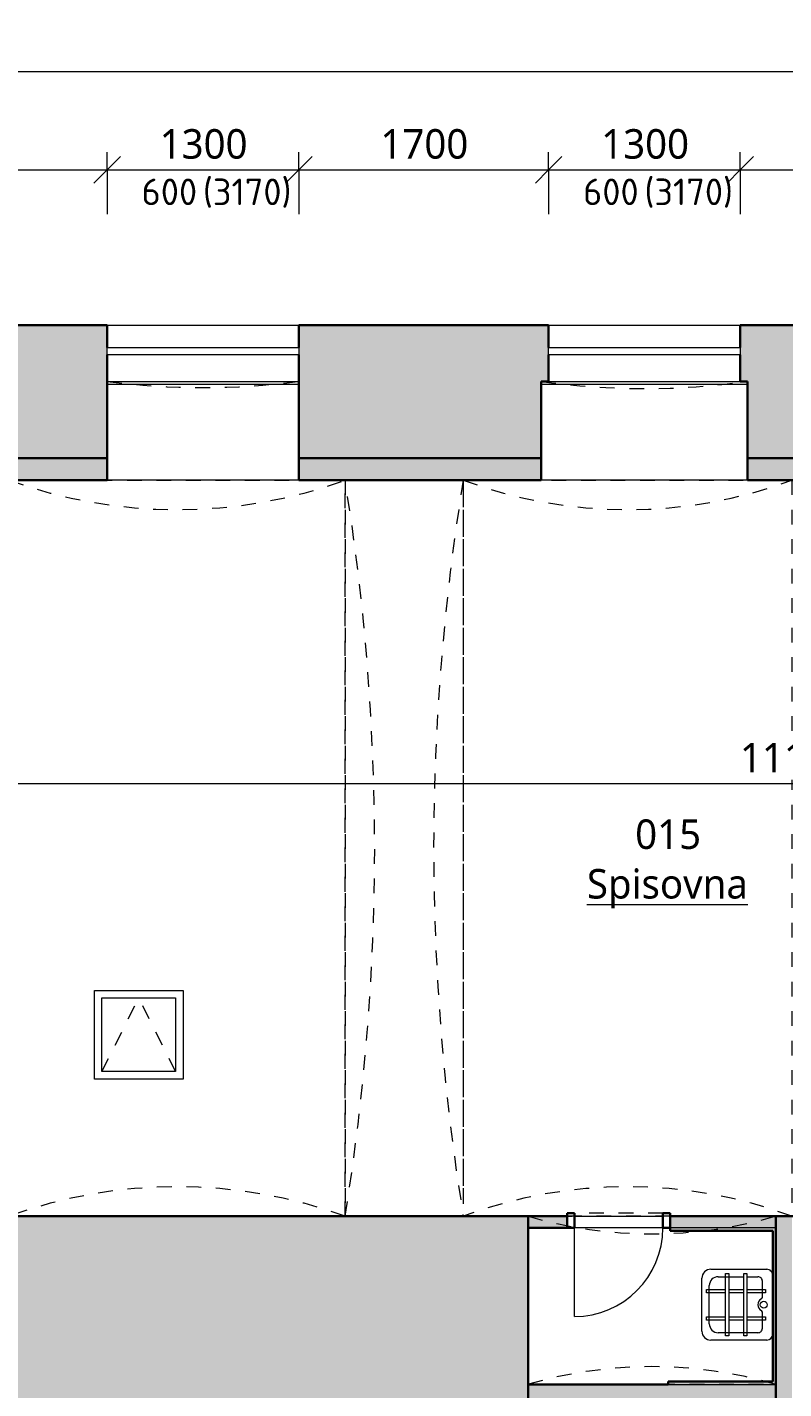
# Model space of a CAD drawing. Header units: metres. Extents: x -2.5 to 41.5, y -3.2 to 29.6.
# Tile 13 of 16: x 25.6 to 30.7, y 7.5 to 16.8. Entities that reach past the tile are written whole.
import ezdxf

# ---------------------------------------------------------------- set-up
doc = ezdxf.new("R2010")
doc.units = ezdxf.units.M
doc.linetypes.add('AV - Carkovana 2mm', pattern=[0.0027, 0.002, -0.0007])
doc.linetypes.add('AV - Cerch_ 1 tecka 2mm', pattern=[0.004, 0.002, -0.001, 0, -0.001])
doc.layers.add('AV-KOTY', color=5, linetype='Continuous', lineweight=13, true_color=0x0000ff)
doc.layers.add('AV-MISTNOSTI', color=5, linetype='Continuous', lineweight=5, true_color=0x0000ff)
for name, color, linetype, lineweight in [('AV-KOTY-100', 7, 'Continuous', 5), ('AV-SRAFY', 7, 'Continuous', 35), ('AV-STAVBA', 7, 'Continuous', 18), ('AV-VYBAVENI', 7, 'Continuous', 18)]:
    doc.layers.add(name, color=color, linetype=linetype, lineweight=lineweight)
doc.styles.add('ISOCPEUR', font='isocpeur.ttf', dxfattribs={"height": 0.18})
doc.styles.add('Trebuchet MS', font='trebuc.ttf', dxfattribs={"height": 0.2})
doc.styles.add('Trebuchet MS_B', font='trebuc.ttf', dxfattribs={"height": 0.2})
doc.dimstyles.new('2_mm_-_O_-_Blue_-_mm', dxfattribs={"dimscale": 0.3048, "dimtxt": 0.20619, "dimasz": 0.590551, "dimexe": 0.393701, "dimexo": 0.0625, "dimgap": 0.065617, "dimtad": 1, "dimdec": 0, "dimlfac": 1000, "dimzin": 0, "dimdsep": 46, "dimtxsty": 'Trebuchet MS', "dimblk1": 'OBLIQUE', "dimblk2": 'OBLIQUE', "dimsah": 1, "dimcen": 0.09, "dimazin": 0, "dimtfac": 1, "dimtdec": 4, "dimtix": 1, "dimtmove": 0, "dimatfit": 3, "dimfxl": 0.984252, "dimfxlon": 1, "dimtvp": 1, "dimtfill": 1, "dimtolj": 1, "dimtzin": 0, "dimarcsym": 2})
doc.dimstyles.new('2_mm_-_O_-_Blue_-_mm_-_zaokrouhlena_1', dxfattribs={"dimscale": 0.3048, "dimtxt": 0.20619, "dimasz": 0.590551, "dimexe": 0.393701, "dimexo": 0.0625, "dimgap": 0.065617, "dimtad": 1, "dimdec": 0, "dimlfac": 1000, "dimrnd": 10, "dimzin": 0, "dimdsep": 46, "dimtxsty": 'Trebuchet MS', "dimblk1": 'OBLIQUE', "dimblk2": 'OBLIQUE', "dimsah": 1, "dimcen": 0.09, "dimazin": 0, "dimtfac": 1, "dimtdec": 4, "dimtix": 1, "dimtmove": 0, "dimatfit": 3, "dimfxl": 0.984252, "dimfxlon": 1, "dimtvp": 1, "dimtfill": 1, "dimtolj": 1, "dimtzin": 0, "dimarcsym": 2})

# ---------------------------------------------------------------- blocks, each defined once
blk = doc.blocks.new('GM_Otvor s klenutým nadpražím - 4990x1950_4050-883161-1PP')
at = {"layer": 'AV-STAVBA', "linetype": 'AV - Cerch_ 1 tecka 2mm', "lineweight": 13}
for p, q in [((-2.495, 0.4), (2.495, 0.4)), ((2.4115, -0.4), (-2.4115, -0.4))]:
    blk.add_line(p, q, dxfattribs=at)
for centre, start, end in [((0, 15.8626), 260.8339, 279.1661), ((0, -15.8626), 80.8339, 99.1661)]:
    blk.add_arc(centre, 15.6626, start, end, dxfattribs=at)
blk = doc.blocks.new('GM_Otvor s klenutým nadpražím - 1680x1900_1500-1650351-1PP')
at = {"layer": 'AV-STAVBA', "linetype": 'AV - Cerch_ 1 tecka 2mm', "lineweight": 13}
for p, q in [((-0.84, 0.645), (0.84, 0.645)), ((0.7565, -0.495), (-0.7565, -0.495))]:
    blk.add_line(p, q, dxfattribs=at)
for centre, start, end in [((0, 3.525), 253.7398, 286.2602), ((0, -3.375), 73.7398, 106.2602)]:
    blk.add_arc(centre, 3, start, end, dxfattribs=at)
blk = doc.blocks.new('DO_1-L_Ocel_ - 600x1970_100-925671-1PP')
at = {"layer": 'AV-STAVBA'}
blk.add_line((0.3, 0.64), (0.3, 0.04), dxfattribs=at)
at = {"layer": 'AV-STAVBA', "linetype": 'AV - Cerch_ 1 tecka 2mm'}
for p, q in [((-0.35, 0.04), (0.35, 0.04)), ((-0.3, 0.04), (0.3, 0.04)), ((-0.35, -0.04), (0.35, -0.04)), ((-0.3, -0.06), (0.3, -0.06))]:
    blk.add_line(p, q, dxfattribs=at)
at = {"layer": 'AV-STAVBA', "lineweight": 35}
for p, q in [((-0.3, 0.04), (-0.35, 0.04)), ((-0.3, -0.06), (-0.3, 0.04)), ((0.35, 0.04), (0.3, 0.04)), ((0.3, 0.04), (0.3, -0.06)), ((-0.35, -0.04), (-0.35, -0.06)), ((-0.35, -0.06), (-0.3, -0.06)), ((0.3, -0.06), (0.35, -0.06)), ((0.35, -0.06), (0.35, -0.04))]:
    blk.add_line(p, q, dxfattribs=at)
at = {"layer": 'AV-STAVBA'}
blk.add_arc((0.3, 0.04), 0.6, 90, 180, dxfattribs=at)
blk = doc.blocks.new('WI_1-1_sklepní_s příčlemi_s klenutým nadpražím_2x šikmý parapet_ nadpraží - 1300x600-1019331-1PP')
at = {"layer": 'AV-STAVBA'}
for p, q in [((-0.65, 0.375), (0.65, 0.375)), ((-0.65, 0.325), (-0.65, 0.375)), ((0.65, 0.375), (0.65, 0.325)), ((0.65, 0.325), (-0.65, 0.325))]:
    blk.add_line(p, q, dxfattribs=at)
at = {"layer": 'AV-STAVBA', "linetype": 'AV - Carkovana 2mm'}
blk.add_arc((0, 5.0958), 5, 261.95215, 278.04785, dxfattribs=at)
blk = doc.blocks.new('WI_1-1_sklepní_s příčlemi_s klenutým nadpražím_2x šikmý parapet_ nadpraží - 1300x600-1019956-1PP')
at = {"layer": 'AV-STAVBA'}
for p, q in [((-0.65, 0.375), (0.65, 0.375)), ((-0.65, 0.325), (-0.65, 0.375)), ((0.65, 0.375), (0.65, 0.325)), ((0.65, 0.325), (-0.65, 0.325))]:
    blk.add_line(p, q, dxfattribs=at)
at = {"layer": 'AV-STAVBA', "linetype": 'AV - Carkovana 2mm'}
blk.add_arc((0, 5.1026), 5, 262.53041, 277.46959, dxfattribs=at)
blk = doc.blocks.new('GM_Void_valená klenba - GM_Void_valená klenba-1524399-1PP')
at = {"layer": 'AV-STAVBA', "linetype": 'AV - Cerch_ 1 tecka 2mm', "lineweight": 13}
for p, q in [((-1.14, 2.495), (-1.14, -2.495)), ((-1.14, 2.495), (1.14, 2.495)), ((1.14, 2.495), (1.14, -2.495)), ((-1.14, -2.495), (1.14, -2.495))]:
    blk.add_line(p, q, dxfattribs=at)
for centre, start, end in [((0, 5.6451), 250.10494, 289.89506), ((0, -5.6451), 70.10494, 109.89506)]:
    blk.add_arc(centre, 3.35, start, end, dxfattribs=at)
blk = doc.blocks.new('GM_Void_valená klenba - GM_Void_valená klenba-1524418-1PP')
at = {"layer": 'AV-STAVBA', "linetype": 'AV - Cerch_ 1 tecka 2mm', "lineweight": 13}
for p, q in [((-1.115, 2.495), (-1.115, -2.495)), ((-1.115, 2.495), (1.115, 2.495)), ((1.115, 2.495), (1.115, -2.495)), ((-1.115, -2.495), (1.115, -2.495))]:
    blk.add_line(p, q, dxfattribs=at)
for centre, start, end in [((0, 5.5051), 249.67456, 290.32544), ((0, -5.5051), 69.67456, 110.32544)]:
    blk.add_arc(centre, 3.21, start, end, dxfattribs=at)
blk = doc.blocks.new('Koncepční Výlevka - 480x480-1479807-1PP')
at = {"layer": 'AV-VYBAVENI'}
for p, q in [((-0.055, 0.49), (0.3052, 0.49)), ((-0.115, 0.05), (-0.115, 0.4302)), ((-0.065, 0.11), (-0.065, 0.3801)), ((-0.005, 0.44), (0.2552, 0.44)), ((0.0209, 0.4593), (0.0436, 0.4593)), ((0.0209, 0.33), (0.0209, 0.4593)), ((0.0436, 0.4593), (0.0436, 0.33)), ((0.2043, 0.4593), (0.2271, 0.4593)), ((0.2043, 0.33), (0.2043, 0.4593)), ((0.2271, 0.4593), (0.2271, 0.33)), ((0.315, 0.3801), (0.315, 0.2064)), ((0.365, 0.43), (0.365, 0.0502)), ((-0.0872, 0.33), (0.3365, 0.33)), ((-0.0872, 0.3087), (-0.0872, 0.33)), ((0.3365, 0.3087), (-0.0872, 0.3087)), ((0.0209, 0.2064), (0.0209, 0.3087)), ((0.0436, 0.3087), (0.0436, 0.2064)), ((0.2043, 0.2064), (0.2043, 0.3087)), ((0.2271, 0.3087), (0.2271, 0.2064)), ((0.3365, 0.33), (0.3365, 0.3087)), ((-0.0872, 0.2064), (0.3365, 0.2064)), ((-0.0872, 0.1851), (-0.0872, 0.2064)), ((0.3365, 0.1851), (-0.0872, 0.1851)), ((0.0209, 0.0601), (0.0209, 0.1851)), ((0.0436, 0.1851), (0.0436, 0.0601)), ((0.2043, 0.0601), (0.2043, 0.1851)), ((0.2271, 0.1851), (0.2271, 0.0601)), ((0.315, 0.1851), (0.315, 0.1101)), ((0.3365, 0.2064), (0.3365, 0.1851)), ((-0.035, 0.08), (0.0752, 0.08)), ((0.0436, 0.0601), (0.0209, 0.0601)), ((0.0752, 0.08), (0.0846, 0.0864)), ((0.1654, 0.0864), (0.1748, 0.08)), ((0.1748, 0.08), (0.285, 0.08)), ((0.2271, 0.0601), (0.2043, 0.0601))]:
    blk.add_line(p, q, dxfattribs=at)
blk.add_circle((0.125, 0.0707), 0.0234, dxfattribs=at)
for centre, radius, start, end in [((-0.055, 0.43), 0.06, 90, 179.80888), ((0.305, 0.43), 0.06, 0, 89.814), ((-0.005, 0.38), 0.06, 90, 179.87038), ((0.255, 0.38), 0.06, 0.09691, 89.81457), ((-0.035, 0.11), 0.03, 180, 270.07847), ((0.125, 0.0659), 0.0453, 26.82606, 153.17386), ((0.285, 0.11), 0.03, 270.00002, 0.14738), ((-0.075, 0.05), 0.04, 180, 270), ((0.325, 0.05), 0.04, 270, 0.23407)]:
    blk.add_arc(centre, radius, start, end, dxfattribs=at)
blk = doc.blocks.new('DO_Poklop - DO_Poklop-1675304-1PP')
at = {"layer": 'AV-STAVBA'}
for p, q in [((-0.25, 0.25), (0.25, 0.25)), ((-0.25, -0.25), (-0.25, 0.25)), ((0.25, 0.25), (0.25, -0.25)), ((0.25, -0.25), (-0.25, -0.25))]:
    blk.add_line(p, q, dxfattribs=at)
at = {"layer": 'AV-STAVBA', "linetype": 'AV - Cerch_ 1 tecka 2mm'}
for p in [(-0.25, 0.25), (0.25, 0.25)]:
    blk.add_line(p, (0, -0.25), dxfattribs=at)
blk = doc.blocks.new('DIMBLOCK31-1PP')
at = {"layer": 'AV-KOTY-100', "color": 5, "true_color": 0x0000ff}
for p, q in [((25.2348, 11.6412), (25.2348, 11.9412)), ((36.3648, 11.6412), (36.3648, 11.9412)), ((25.2348, 11.6412), (25.3248, 11.7312)), ((36.3648, 11.6412), (36.4548, 11.7312)), ((25.2348, 11.6412), (25.1448, 11.5512)), ((25.2348, 11.6412), (36.3648, 11.6412)), ((25.2348, 11.6412), (25.2348, 11.5212)), ((36.3648, 11.6412), (36.2748, 11.5512)), ((36.3648, 11.6412), (36.3648, 11.5212))]:
    blk.add_line(p, q, dxfattribs=at)
at = {"layer": 'AV-KOTY-100', "color": 0, "insert": (30.4329, 11.9171), "char_height": 0.2, "width": 0.880677, "attachment_point": 1, "line_spacing_factor": 1.048425, "style": 'Trebuchet MS', "bg_fill": 3, "box_fill_scale": 1.25, "bg_fill_color": 256, "bg_fill_true_color": 13158600, "bg_fill_transparency": 0}
blk.add_mtext('11130', dxfattribs=at)
blk = doc.blocks.new('_Oblique')
at = {"color": 0, "linetype": 'ByBlock', "lineweight": -2}
blk.add_line((-0.5, -0.5), (0.5, 0.5), dxfattribs=at)
blk = doc.blocks.new('DIMBLOCK61-1PP')
at = {"layer": 'AV-KOTY-100', "color": 5, "true_color": 0x0000ff}
for p, q in [((24.1198, 15.8021), (24.1198, 15.9221)), ((24.1198, 15.8021), (24.2098, 15.8921)), ((26.1398, 15.8021), (26.1398, 15.9221)), ((26.1398, 15.8021), (26.2298, 15.8921)), ((24.1198, 15.8021), (24.0298, 15.7121)), ((24.1198, 15.8021), (26.1398, 15.8021)), ((24.1198, 15.8021), (24.1198, 15.5021)), ((26.1398, 15.8021), (26.0498, 15.7121)), ((26.1398, 15.8021), (26.1398, 15.5021))]:
    blk.add_line(p, q, dxfattribs=at)
at = {"layer": 'AV-KOTY-100', "color": 0, "insert": (24.8363, 16.078), "char_height": 0.2, "width": 0.704541, "attachment_point": 1, "line_spacing_factor": 1.048425, "style": 'Trebuchet MS', "bg_fill": 3, "box_fill_scale": 1.25, "bg_fill_color": 256, "bg_fill_true_color": 13158600, "bg_fill_transparency": 0}
blk.add_mtext('2020', dxfattribs=at)
blk = doc.blocks.new('DIMBLOCK62-1PP')
at = {"layer": 'AV-KOTY-100', "color": 5, "true_color": 0x0000ff}
for p, q in [((26.1398, 15.8021), (26.1398, 15.9221)), ((26.1398, 15.8021), (26.2298, 15.8921)), ((27.4398, 15.8021), (27.4398, 15.9221)), ((27.4398, 15.8021), (27.5298, 15.8921)), ((26.1398, 15.8021), (26.0498, 15.7121)), ((26.1398, 15.8021), (27.4398, 15.8021)), ((26.1398, 15.8021), (26.1398, 15.5021)), ((27.4398, 15.8021), (27.3498, 15.7121)), ((27.4398, 15.8021), (27.4398, 15.5021))]:
    blk.add_line(p, q, dxfattribs=at)
at = {"layer": 'AV-KOTY-100', "color": 0, "insert": (26.4963, 16.078), "char_height": 0.2, "width": 0.704541, "attachment_point": 1, "line_spacing_factor": 1.048425, "style": 'Trebuchet MS', "bg_fill": 3, "box_fill_scale": 1.25, "bg_fill_color": 256, "bg_fill_true_color": 13158600, "bg_fill_transparency": 0}
blk.add_mtext('1300', dxfattribs=at)
blk = doc.blocks.new('DIMBLOCK63-1PP')
at = {"layer": 'AV-KOTY-100', "color": 5, "true_color": 0x0000ff}
for p, q in [((27.4398, 15.8021), (27.4398, 15.9221)), ((27.4398, 15.8021), (27.5298, 15.8921)), ((29.1348, 15.8021), (29.1348, 15.9221)), ((29.1348, 15.8021), (29.2248, 15.8921)), ((27.4398, 15.8021), (27.3498, 15.7121)), ((27.4398, 15.8021), (29.1348, 15.8021)), ((27.4398, 15.8021), (27.4398, 15.5021)), ((29.1348, 15.8021), (29.0448, 15.7121)), ((29.1348, 15.8021), (29.1348, 15.5021))]:
    blk.add_line(p, q, dxfattribs=at)
at = {"layer": 'AV-KOTY-100', "color": 0, "insert": (27.9938, 16.078), "char_height": 0.2, "width": 0.704541, "attachment_point": 1, "line_spacing_factor": 1.048425, "style": 'Trebuchet MS', "bg_fill": 3, "box_fill_scale": 1.25, "bg_fill_color": 256, "bg_fill_true_color": 13158600, "bg_fill_transparency": 0}
blk.add_mtext('1700', dxfattribs=at)
blk = doc.blocks.new('DIMBLOCK64-1PP')
at = {"layer": 'AV-KOTY-100', "color": 5, "true_color": 0x0000ff}
for p, q in [((29.1348, 15.8021), (29.1348, 15.9221)), ((29.1348, 15.8021), (29.2248, 15.8921)), ((30.4348, 15.8021), (30.4348, 15.9221)), ((30.4348, 15.8021), (30.5248, 15.8921)), ((29.1348, 15.8021), (29.0448, 15.7121)), ((29.1348, 15.8021), (30.4348, 15.8021)), ((29.1348, 15.8021), (29.1348, 15.5021)), ((30.4348, 15.8021), (30.3448, 15.7121)), ((30.4348, 15.8021), (30.4348, 15.5021))]:
    blk.add_line(p, q, dxfattribs=at)
at = {"layer": 'AV-KOTY-100', "color": 0, "insert": (29.4913, 16.078), "char_height": 0.2, "width": 0.704541, "attachment_point": 1, "line_spacing_factor": 1.048425, "style": 'Trebuchet MS', "bg_fill": 3, "box_fill_scale": 1.25, "bg_fill_color": 256, "bg_fill_true_color": 13158600, "bg_fill_transparency": 0}
blk.add_mtext('1300', dxfattribs=at)
blk = doc.blocks.new('DIMBLOCK65-1PP')
at = {"layer": 'AV-KOTY-100', "color": 5, "true_color": 0x0000ff}
for p, q in [((30.4348, 15.8021), (30.4348, 15.9221)), ((30.4348, 15.8021), (30.5248, 15.8921)), ((32.1598, 15.8021), (32.1598, 15.9221)), ((32.1598, 15.8021), (32.2498, 15.8921)), ((30.4348, 15.8021), (30.3448, 15.7121)), ((30.4348, 15.8021), (32.1598, 15.8021)), ((30.4348, 15.8021), (30.4348, 15.5021)), ((32.1598, 15.8021), (32.0698, 15.7121)), ((32.1598, 15.8021), (32.1598, 15.5021))]:
    blk.add_line(p, q, dxfattribs=at)
at = {"layer": 'AV-KOTY-100', "color": 0, "insert": (31.0038, 16.078), "char_height": 0.2, "width": 0.704541, "attachment_point": 1, "line_spacing_factor": 1.048425, "style": 'Trebuchet MS', "bg_fill": 3, "box_fill_scale": 1.25, "bg_fill_color": 256, "bg_fill_true_color": 13158600, "bg_fill_transparency": 0}
blk.add_mtext('1730', dxfattribs=at)
blk = doc.blocks.new('DIMBLOCK70-1PP')
at = {"layer": 'AV-KOTY-100', "color": 5, "true_color": 0x0000ff}
for p, q in [((6.1548, 16.469), (6.1548, 16.769)), ((6.1548, 16.469), (6.2448, 16.559)), ((39.7648, 16.469), (39.7648, 16.589)), ((39.7648, 16.469), (39.8548, 16.559)), ((6.1548, 16.469), (6.0648, 16.379)), ((6.1548, 16.469), (39.7648, 16.469)), ((6.1548, 16.469), (6.1548, 16.349)), ((39.7648, 16.469), (39.6748, 16.379)), ((39.7648, 16.469), (39.7648, 16.169))]:
    blk.add_line(p, q, dxfattribs=at)
at = {"layer": 'AV-KOTY-100', "color": 0, "insert": (22.5929, 16.7449), "char_height": 0.2, "width": 0.880677, "attachment_point": 1, "line_spacing_factor": 1.048425, "style": 'Trebuchet MS', "bg_fill": 3, "box_fill_scale": 1.25, "bg_fill_color": 256, "bg_fill_true_color": 13158600, "bg_fill_transparency": 0}
blk.add_mtext('33610', dxfattribs=at)

msp = doc.modelspace()

# ---------------------------------------------------------------- hatches: boundary and pattern name
at = {"layer": 'AV-SRAFY', "lineweight": 5}
h = msp.add_hatch(color=256, dxfattribs=at)
h.paths.add_polyline_path([(22.2948, 13.6982), (22.8198, 13.6982), (22.8198, 13.8482), (22.3279, 13.8482), (22.3279, 14.7482), (17.1148, 14.7482), (17.1148, 13.6982), (22.186, 13.6982)])
h.paths.add_polyline_path([(33.5098, 13.6982), (34.3848, 13.6982), (34.3848, 13.8482), (33.5098, 13.8482)])
h.paths.add_polyline_path([(36.8448, 13.6982), (36.8448, 13.8482), (35.7848, 13.8482), (35.7848, 13.6982), (36.6248, 13.6982)])
h.paths.add_polyline_path([(32.1098, 13.6982), (32.1098, 13.8482), (30.4848, 13.8482), (30.4848, 13.6982), (31.2427, 13.6982)])
h.paths.add_polyline_path([(27.4398, 13.6982), (29.0848, 13.6982), (29.0848, 13.8482), (27.4398, 13.8482)])
h.paths.add_polyline_path([(24.1198, 13.6982), (26.1398, 13.6982), (26.1398, 13.8482), (24.1198, 13.8482)])
h = msp.add_hatch(color=256, dxfattribs=at)
h.paths.add_polyline_path([(38.9148, 13.8482), (38.9148, 14.7482), (35.7348, 14.7482), (35.7348, 14.3682), (35.7848, 14.3682), (35.7848, 13.8482), (37.6249, 13.8482)])
h.paths.add_polyline_path([(34.3848, 13.8482), (34.3848, 14.3682), (34.4348, 14.3682), (34.4338, 14.7482), (33.4598, 14.7482), (33.4598, 14.3682), (33.5098, 14.3682), (33.5098, 13.8482)])
h.paths.add_polyline_path([(32.1098, 13.8482), (32.1098, 14.3682), (32.1598, 14.3682), (32.1598, 14.7482), (30.4348, 14.7482), (30.4348, 14.3682), (30.4848, 14.3682), (30.4848, 13.8482), (31.2427, 13.8482)])
h.paths.add_polyline_path([(29.0848, 13.8482), (29.0848, 14.3682), (29.1348, 14.3682), (29.1348, 14.7482), (27.4398, 14.7482), (27.4398, 13.8482), (28.0516, 13.8482)])
h.paths.add_polyline_path([(26.1398, 13.8482), (26.1398, 14.7482), (23.5198, 14.7482), (23.5198, 14.3682), (24.1198, 14.3682), (24.1198, 13.8482), (24.8606, 13.8482)])
h.paths.add_polyline_path([(22.8198, 13.8482), (22.8198, 14.7482), (22.3279, 14.7482), (22.3279, 13.8482)])
at = {"layer": 'AV-SRAFY', "lineweight": 18}
h = msp.add_hatch(color=256, dxfattribs=at)
h.paths.add_polyline_path([(36.8448, 7.4182), (36.8448, 8.7082), (34.3848, 8.7082), (34.3848, 7.4182), (34.4338, 7.4182)])
h.paths.add_polyline_path([(25.4748, 7.4182), (27.7548, 7.4182), (27.7548, 8.7082), (25.4748, 8.7082), (25.4748, 8.0842)])
h.paths.add_polyline_path([(17.9148, 7.4182), (24.6748, 7.4182), (24.6748, 8.7082), (17.9148, 8.7082), (17.9148, 8.0842)])
h.paths.add_polyline_path([(28.5548, 7.4182), (28.9948, 7.4182), (28.9948, 8.7082), (28.5548, 8.7082)])
h.paths.add_polyline_path([(30.7848, 7.4182), (30.7848, 8.7082), (30.6748, 8.7082), (30.6748, 7.4182)])
h.paths.add_polyline_path([(31.5848, 7.4182), (31.9548, 7.4182), (31.9548, 8.7082), (31.5848, 8.7082), (31.5848, 8.0842)])
h.paths.add_polyline_path([(33.4148, 7.4182), (33.5848, 7.4182), (33.5848, 8.7082), (33.4148, 8.7082), (33.4148, 7.4867)])
at = {"layer": 'AV-SRAFY', "lineweight": 5}
msp.add_hatch(color=256, dxfattribs=at).paths.add_polyline_path([(27.7548, 7.4182), (28.5548, 7.4182), (28.5548, 8.7082), (27.7548, 8.7082), (27.7548, 8.0842)])
at = {"layer": 'AV-SRAFY', "lineweight": 18}
h = msp.add_hatch(color=256, dxfattribs=at)
h.paths.add_polyline_path([(29.2598, 8.6282), (29.2598, 8.7082), (28.9948, 8.7082), (28.9948, 8.6282)])
h.paths.add_polyline_path([(30.6748, 8.6282), (30.6748, 8.7082), (29.9598, 8.7082), (29.9598, 8.6282), (30.6548, 8.6282)])
for points in [[(30.6548, 8.6082), (30.6548, 8.6282), (29.9598, 8.6282), (29.9598, 8.6082)], [(30.6748, 7.5682), (30.6748, 8.6282), (30.6548, 8.6282), (30.6548, 7.5682)], [(29.9448, 7.5682), (30.6548, 7.5682), (30.6548, 7.5882), (29.9448, 7.5882)], [(30.6748, 7.4182), (30.6748, 7.5682), (28.9948, 7.5682), (28.9948, 7.4182)]]:
    msp.add_hatch(color=256, dxfattribs=at).paths.add_polyline_path(points)

# ---------------------------------------------------------------- linework, layer by layer
at = {"layer": 'AV-STAVBA', "lineweight": 35}
for p, q in [((26.1398, 14.7482), (23.5198, 14.7482)), ((26.1398, 14.7482), (26.1398, 14.5982)), ((29.1348, 14.7482), (27.4398, 14.7482)), ((27.4398, 14.7482), (27.4398, 14.5982)), ((29.1348, 14.7482), (29.1348, 14.5982)), ((30.4348, 14.7482), (32.1598, 14.7482)), ((30.4348, 14.7482), (30.4348, 14.5982)), ((26.1398, 14.5482), (26.1398, 13.6982)), ((27.4398, 14.5482), (27.4398, 13.6982)), ((29.1348, 14.5482), (29.1348, 14.3682)), ((30.4348, 14.5482), (30.4348, 14.3682)), ((29.1348, 14.3682), (29.0848, 14.3682)), ((29.0848, 13.6982), (29.0848, 14.3682)), ((30.4348, 14.3682), (30.4848, 14.3682)), ((30.4848, 14.3682), (30.4848, 13.6982)), ((26.1398, 13.8482), (24.1198, 13.8482)), ((29.0848, 13.8482), (27.4398, 13.8482)), ((30.4848, 13.8482), (32.1098, 13.8482)), ((26.1398, 13.6982), (25.2348, 13.6982)), ((29.0848, 13.6982), (27.4398, 13.6982)), ((32.1098, 13.6982), (30.4848, 13.6982)), ((29.2598, 8.7082), (17.1148, 8.7082)), ((28.9948, 8.7082), (28.9948, 7.4182)), ((29.2598, 8.6282), (29.2598, 8.7082)), ((31.9548, 8.7082), (29.9598, 8.7082)), ((29.9598, 8.7082), (29.9598, 8.6082)), ((30.6748, 8.7082), (30.6748, 7.4182)), ((28.9948, 8.6282), (29.2598, 8.6282)), ((29.9598, 8.6082), (30.6548, 8.6082)), ((30.6548, 8.6082), (30.6548, 7.5882)), ((30.6548, 7.5882), (29.9448, 7.5882)), ((29.9448, 7.5882), (29.9448, 7.5682)), ((29.9448, 7.5682), (28.9948, 7.5682))]:
    msp.add_line(p, q, dxfattribs=at)
at = {"layer": 'AV-STAVBA'}
for p, q in [((26.1398, 14.7482), (27.4398, 14.7482)), ((29.1348, 14.7482), (30.4348, 14.7482)), ((26.1398, 14.3682), (27.4398, 14.3682)), ((26.1398, 14.3482), (27.4398, 14.3482)), ((29.0848, 14.3482), (30.4848, 14.3482)), ((29.1348, 14.3682), (30.4348, 14.3682)), ((27.4398, 13.6982), (26.1398, 13.6982)), ((30.4848, 13.6982), (29.0848, 13.6982)), ((26.0548, 9.6382), (26.0548, 10.2382)), ((26.0548, 10.2382), (26.6548, 10.2382)), ((26.6548, 10.2382), (26.6548, 9.6382)), ((26.6548, 9.6382), (26.0548, 9.6382)), ((29.3098, 8.7082), (29.9098, 8.7082)), ((29.9098, 8.6282), (29.3098, 8.6282)), ((30.6748, 8.6282), (29.9598, 8.6282)), ((29.9448, 7.5682), (30.6748, 7.5682))]:
    msp.add_line(p, q, dxfattribs=at)

# ---------------------------------------------------------------- block references
at = {"layer": 'AV-STAVBA', "linetype": 'AV - Carkovana 2mm'}
for name, p in [('WI_1-1_sklepní_s příčlemi_s klenutým nadpražím_2x šikmý parapet_ nadpraží - 1300x600-1019956-1PP', (26.7898, 14.2232)), ('WI_1-1_sklepní_s příčlemi_s klenutým nadpražím_2x šikmý parapet_ nadpraží - 1300x600-1019331-1PP', (29.7848, 14.2232))]:
    msp.add_blockref(name, p, dxfattribs=at)
at = {"layer": 'AV-STAVBA', "linetype": 'AV - Cerch_ 1 tecka 2mm', "lineweight": 13}
for name, p in [('GM_Void_valená klenba - GM_Void_valená klenba-1524399-1PP', (26.6148, 11.2032)), ('GM_Void_valená klenba - GM_Void_valená klenba-1524418-1PP', (29.6698, 11.2032)), ('GM_Otvor s klenutým nadpražím - 1680x1900_1500-1650351-1PP', (29.8348, 8.0632))]:
    msp.add_blockref(name, p, dxfattribs=at)
at = {"layer": 'AV-STAVBA', "linetype": 'AV - Cerch_ 1 tecka 2mm', "lineweight": 13, "rotation": 89.99999999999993}
msp.add_blockref('GM_Otvor s klenutým nadpražím - 4990x1950_4050-883161-1PP', (28.1548, 11.2032), dxfattribs=at)
at = {"layer": 'AV-STAVBA', "linetype": 'AV - Cerch_ 1 tecka 2mm', "rotation": 180}
msp.add_blockref('DO_Poklop - DO_Poklop-1675304-1PP', (26.3548, 9.9382), dxfattribs=at)
at = {"layer": 'AV-STAVBA', "rotation": 180}
msp.add_blockref('DO_1-L_Ocel_ - 600x1970_100-925671-1PP', (29.6098, 8.6682), dxfattribs=at)
at = {"layer": 'AV-VYBAVENI', "rotation": 90}
msp.add_blockref('Koncepční Výlevka - 480x480-1479807-1PP', (30.6648, 7.9832), dxfattribs=at)

# ---------------------------------------------------------------- texts
at = {"layer": 'AV-MISTNOSTI', "char_height": 0.2, "attachment_point": 1, "style": 'Trebuchet MS_B'}
for s, insert, width in [('015', (29.7218, 11.3981), 0.601266), ('\\LSpisovna', (29.3943, 11.0618), 1.394936)]:
    msp.add_mtext(s, dxfattribs=dict(at, insert=insert, width=width))

# ---------------------------------------------------------------- dimensions: what is measured, and where the dimension line sits
at = {"layer": 'AV-KOTY', "lineweight": 5}
for base, p1, p2, override, picture, middle in [((39.7648, 16.469), (6.1548, 16.769), (39.7648, 16.169), {"dimpost": '<>', "dimfxl": 33.615355}, 'DIMBLOCK70-1PP', (22.9598, 16.5911)), ((26.1398, 15.8021), (24.1198, 15.5021), (26.1398, 15.5021), {"dimpost": '<>', "dimfxl": 2.02}, 'DIMBLOCK61-1PP', (25.1298, 15.9238))]:
    dim = msp.add_linear_dim(base=base, p1=p1, p2=p2, dimstyle='2_mm_-_O_-_Blue_-_mm_-_zaokrouhlena_1', override=override, dxfattribs=at)
    dim.commit()
    dim.dimension.update_dxf_attribs({"geometry": picture, "text_midpoint": middle})

# ---------------------------------------------------------------- next in the draw order: dimensions: what is measured, and where the dimension line sits
for base, p1, p2, dimstyle, override, picture, middle in [((27.4398, 15.8021), (26.1398, 15.5021), (27.4398, 15.5021), '2_mm_-_O_-_Blue_-_mm_-_zaokrouhlena_1', {"dimpost": '<>', "dimfxl": 1.3}, 'DIMBLOCK62-1PP', (26.7898, 15.9238)), ((36.3648, 11.6412), (25.2348, 11.9412), (36.3648, 11.9412), '2_mm_-_O_-_Blue_-_mm', {"dimpost": '<>', "dimfxl": 11.13}, 'DIMBLOCK31-1PP', (30.7998, 11.7629))]:
    dim = msp.add_linear_dim(base=base, p1=p1, p2=p2, dimstyle=dimstyle, override=override, dxfattribs=at)
    dim.commit()
    dim.dimension.update_dxf_attribs({"geometry": picture, "text_midpoint": middle})

# ---------------------------------------------------------------- next in the draw order: texts
at = {"layer": 'AV-KOTY', "lineweight": 5, "insert": (26.3734, 15.7429), "char_height": 0.18, "width": 0.456962, "attachment_point": 1, "style": 'ISOCPEUR'}
msp.add_mtext('600', dxfattribs=at)

# ---------------------------------------------------------------- next in the draw order: dimensions: what is measured, and where the dimension line sits
at = {"layer": 'AV-KOTY', "lineweight": 5}
dim = msp.add_linear_dim(base=(29.1348, 15.8021), p1=(27.4398, 15.5021), p2=(29.1348, 15.5021), dimstyle='2_mm_-_O_-_Blue_-_mm_-_zaokrouhlena_1', override={"dimpost": '<>', "dimfxl": 1.695}, dxfattribs=at)
dim.commit()
dim.dimension.update_dxf_attribs({"geometry": 'DIMBLOCK63-1PP', "text_midpoint": (28.2873, 15.9238)})

# ---------------------------------------------------------------- next in the draw order: texts
at = {"layer": 'AV-KOTY', "lineweight": 5, "insert": (26.7896, 15.7429), "char_height": 0.18, "width": 0.745569, "attachment_point": 1, "style": 'ISOCPEUR'}
msp.add_mtext('(3170)', dxfattribs=at)

# ---------------------------------------------------------------- next in the draw order: dimensions: what is measured, and where the dimension line sits
at = {"layer": 'AV-KOTY', "lineweight": 5}
dim = msp.add_linear_dim(base=(30.4348, 15.8021), p1=(29.1348, 15.5021), p2=(30.4348, 15.5021), dimstyle='2_mm_-_O_-_Blue_-_mm_-_zaokrouhlena_1', override={"dimpost": '<>', "dimfxl": 1.3}, dxfattribs=at)
dim.commit()
dim.dimension.update_dxf_attribs({"geometry": 'DIMBLOCK64-1PP', "text_midpoint": (29.7848, 15.9238)})

# ---------------------------------------------------------------- next in the draw order: texts
at = {"layer": 'AV-KOTY', "lineweight": 5, "insert": (29.3684, 15.7429), "char_height": 0.18, "width": 0.456962, "attachment_point": 1, "style": 'ISOCPEUR'}
msp.add_mtext('600', dxfattribs=at)

# ---------------------------------------------------------------- next in the draw order: dimensions: what is measured, and where the dimension line sits
at = {"layer": 'AV-KOTY', "lineweight": 5}
dim = msp.add_linear_dim(base=(32.1598, 15.8021), p1=(30.4348, 15.5021), p2=(32.1598, 15.5021), dimstyle='2_mm_-_O_-_Blue_-_mm_-_zaokrouhlena_1', override={"dimpost": '<>', "dimfxl": 1.725}, dxfattribs=at)
dim.commit()
dim.dimension.update_dxf_attribs({"geometry": 'DIMBLOCK65-1PP', "text_midpoint": (31.2973, 15.9238)})

# ---------------------------------------------------------------- next in the draw order: texts
at = {"layer": 'AV-KOTY', "lineweight": 5, "insert": (29.7846, 15.7429), "char_height": 0.18, "width": 0.745569, "attachment_point": 1, "style": 'ISOCPEUR'}
msp.add_mtext('(3170)', dxfattribs=at)

doc.saveas('drawing.dxf')
